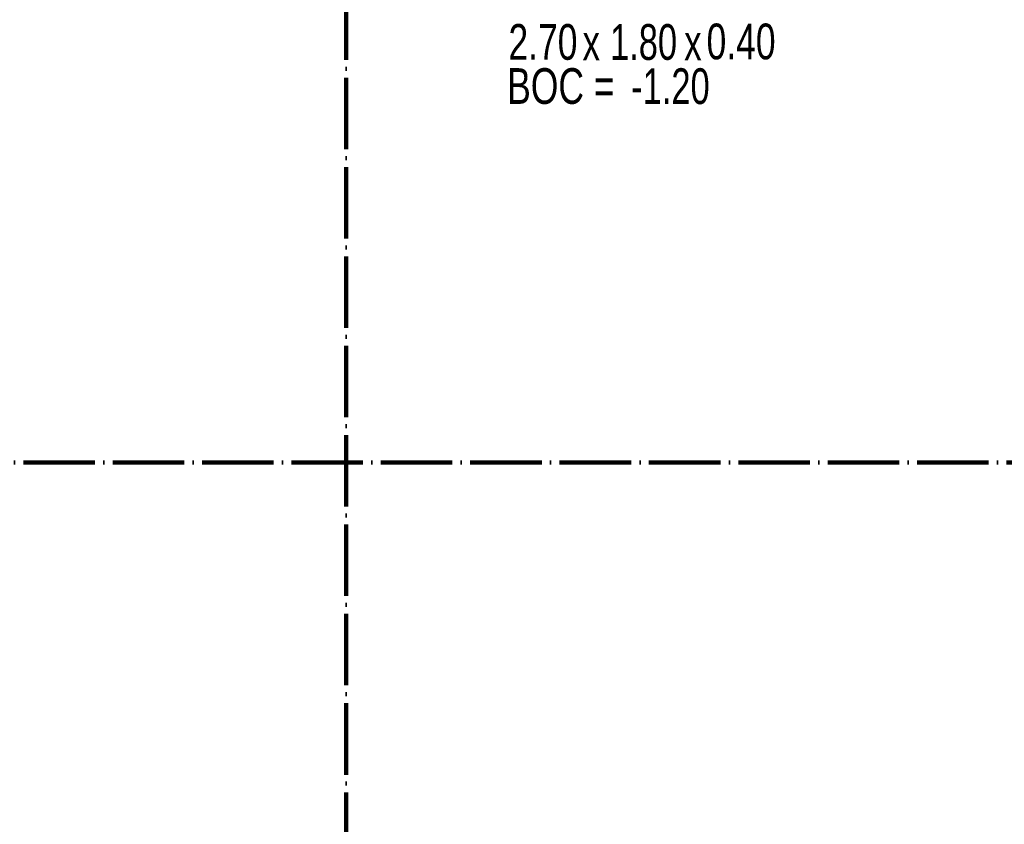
# Model space of a CAD drawing. Header units: millimetres. Extents: x 0 to 60000, y 0 to 29700.
# Tile 65 of 86: x 28341 to 33850, y 14999 to 19502. Entities that reach past the tile are written whole.
import ezdxf

# ---------------------------------------------------------------- set-up
doc = ezdxf.new("R2010")
doc.units = ezdxf.units.MM
doc.linetypes.add('STRICHPUNKT2_S11', pattern=[500, 400, -50, 0, -50])
doc.linetypes.add('STRICHPUNKT2_S5', pattern=[1100, 800, -100, 100, -100])
doc.layers.add('Osie', color=30, linetype='STRICHPUNKT2_S5', lineweight=18)
doc.layers.add('Standard', color=7, linetype='Continuous', lineweight=25)
doc.styles.add('ARIAL', font='ARIAL.TTF')

msp = doc.modelspace()

# ---------------------------------------------------------------- linework, layer by layer
at = {"layer": 'Osie', "color": 1, "linetype": 'STRICHPUNKT2_S11', "lineweight": 140, "transparency": 33554687}
for p, q in [((30168, 4274.8), (30168, 25274.8)), ((3356, 17024.8), (44814, 17024.8))]:
    msp.add_line(p, q, dxfattribs=at)

# ---------------------------------------------------------------- texts
at = {"layer": 'Standard', "color": 3, "linetype": 'Continuous', "lineweight": 18, "transparency": 33554687, "char_height": 200, "attachment_point": 7, "style": 'ARIAL'}
for s, insert, width in [('\\W0.71;2.70', (31075.5, 19275), 459.369), ('\\W0.69;1.80', (31643.8, 19274.7), 457.42), ('\\W0.71;0.40', (32184.1, 19277.8), 459.376), ('\\W0.70;x', (31490, 19275), 169.877), ('\\W0.70;x', (32058.7, 19275), 169.867)]:
    msp.add_mtext(s, dxfattribs=dict(at, insert=insert, width=width))
at = {"layer": 'Standard', "color": 3, "linetype": 'Continuous', "lineweight": 25, "transparency": 33554687, "char_height": 200, "attachment_point": 7, "style": 'ARIAL'}
for s, insert, width in [('\\W0.71;BOC =', (31068.2, 19028.2), 675.767), ('\\W0.69;-1.20', (31762.2, 19027.4), 524.162)]:
    msp.add_mtext(s, dxfattribs=dict(at, insert=insert, width=width))

doc.saveas('drawing.dxf')
